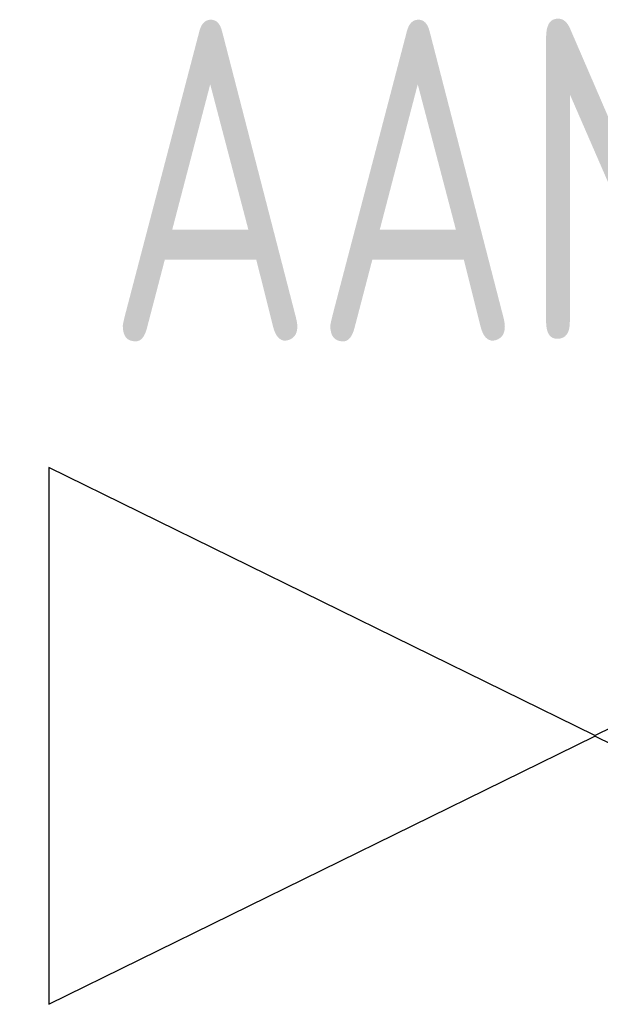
# Model space of a CAD drawing. Header units: millimetres. Extents: x 472 to 1299, y 510 to 798.
# Tile 7 of 69: x 603.58 to 606.84, y 577.23 to 582.75. Entities that reach past the tile are written whole.
import ezdxf
from ezdxf.enums import TextEntityAlignment as Align

# ---------------------------------------------------------------- set-up
doc = ezdxf.new("R2010")
doc.units = ezdxf.units.MM
doc.header["$LTSCALE"] = 4
doc.layers.add('ARMATURA', color=7, linetype='Continuous')
doc.layers.add('KKS_1', color=7, linetype='Continuous', lineweight=5)
doc.styles.get("Standard").update_dxf_attribs({"font": 'ISOCP.SHX'})

# ---------------------------------------------------------------- blocks, each defined once
blk = doc.blocks.new('ZZWR_RP')
at = {"linetype": 'Continuous'}
blk.add_line((-0.0917, 0.0408), (-0.0917, 0.0378), dxfattribs=at)
blk.add_line((-0.0917, 0.0408), (-0.0917, 0.0378), dxfattribs=at)
for points in [[(-0.0917, 0.0408), (-3.1536, 1.5442), (-3.1536, -1.4656), (-0.0917, 0.0378)], [(-0.0917, 0.0408), (2.9703, 1.5442), (2.9703, -1.4656), (-0.0917, 0.0378)]]:
    blk.add_lwpolyline(points, dxfattribs=at)
at = {"layer": 'KKS_1', "color": 7, "width": 0.8}
blk.add_attdef('KKS_1_KONIEC', text='', height=1.8, dxfattribs=at).set_placement((0, 2.2552), align=Align.CENTER)
at = {"layer": 'KKS_1', "color": 7, "width": 0.8, "flags": 1}
for tag, p, height in [('OPIS', (-6.3405, -0.2448), 1.5), ('KKS_1_PEŁNY', (-6.3536, -2.9911), 2.5)]:
    blk.add_attdef(tag, p, '', height=height, dxfattribs=at)

msp = doc.modelspace()

# ---------------------------------------------------------------- block references
at = {"layer": 'ARMATURA'}
msp.add_blockref('ZZWR_RP', (606.8973, 578.6953), dxfattribs=at).add_auto_attribs({'KKS_1_KONIEC': 'AANNN'})

doc.saveas('drawing.dxf')
